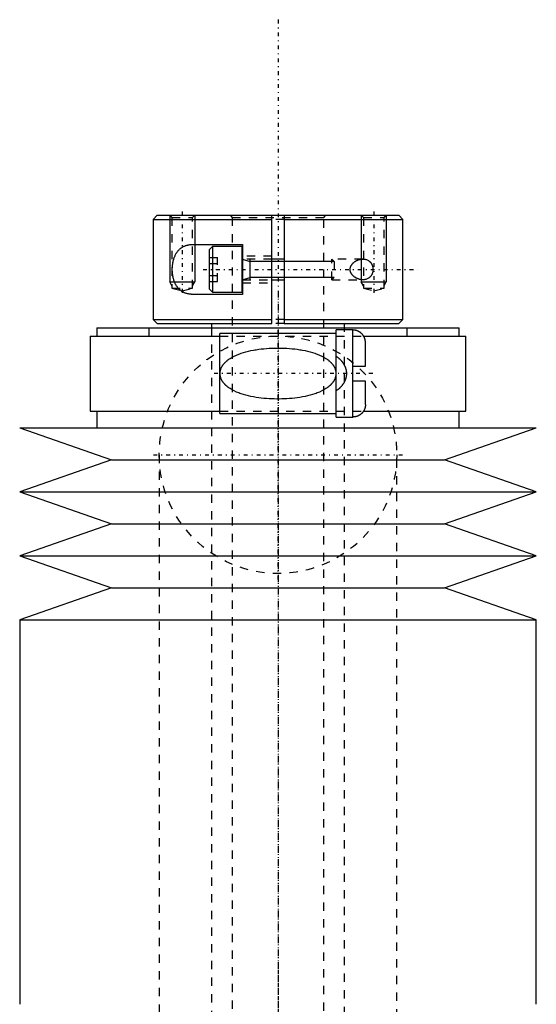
# Model space of a CAD drawing. Extents: x -70 to 70, y -1 to 583.
# Tile 13 of 13: x -31 to 31, y 465 to 583. Entities that reach past the tile are written whole.
import ezdxf

# ---------------------------------------------------------------- set-up
doc = ezdxf.new("R2010")
doc.units = 0
doc.linetypes.add('CENTER', pattern=[1.5, 0.45, -0.5, 0.05, -0.5])
doc.linetypes.add('DASHED', pattern=[2, 1, -1])
for name, color, linetype in [('AM_0', 7, 'CONTINUOUS'), ('AM_10', 7, 'CONTINUOUS'), ('AM_3', 7, 'DASHED'), ('AM_7', 7, 'CENTER')]:
    doc.layers.add(name, color=color, linetype=linetype)

msp = doc.modelspace()

# ---------------------------------------------------------------- linework, layer by layer
at = {"layer": 'AM_0', "color": 7, "linetype": 'CONTINUOUS'}
for p, q in [((-14.5, 559.5), (-15, 559)), ((-14.5, 559.5), (14.5, 559.5)), ((-0.75, 546.5), (-0.75, 559.5)), ((0.75, 559.5), (0.75, 546.5)), ((15, 559), (14.5, 559.5)), ((-15, 559), (-15, 547)), ((-15, 559), (-0.75, 559)), ((0.75, 559), (15, 559)), ((15, 547), (15, 559)), ((-10.2, 556), (-4.25, 556)), ((-7.85, 555.75), (-8.25, 555.35)), ((-4.35, 555.75), (-7.85, 555.75)), ((-7.85, 555.75), (-7.85, 550.25)), ((-4.35, 555.75), (-4.35, 550.25)), ((-4.25, 556), (-4.25, 550)), ((-8.25, 555.35), (-8.25, 550.65)), ((0.75, 554.25), (-0.75, 554.25)), ((-0.75, 551.75), (0.75, 551.75)), ((-4.25, 550), (-10.2, 550)), ((-8.25, 550.65), (-7.85, 550.25)), ((-7.85, 550.25), (-4.35, 550.25)), ((-15, 547), (-14.5, 546.5)), ((-15, 547), (-0.75, 547)), ((-14.5, 546.5), (-0.75, 546.5)), ((-8, 546.5), (-8, 546)), ((0.75, 547), (15, 547)), ((0.75, 546.5), (14.5, 546.5)), ((8, 546), (8, 546.5)), ((14.5, 546.5), (15, 547)), ((-22.55, 545), (-22.55, 536)), ((-22.55, 545), (-7, 545)), ((-21.75, 546), (-21.75, 545)), ((-21.75, 546), (21.75, 546)), ((7, 545.3), (-7, 545.3)), ((-7, 535.7), (-7, 545.3)), ((9, 545.75), (7, 545.75)), ((7, 535.25), (7, 545.75)), ((9, 535.25), (9, 545.75)), ((10.28, 545), (22.55, 545)), ((21.75, 545), (21.75, 546)), ((22.55, 536), (22.55, 545)), ((10.5, 541.4), (10.5, 544.2)), ((9, 541.4), (10.5, 541.4)), ((10.5, 539.6), (9, 539.6)), ((10.5, 536.8), (10.5, 539.6)), ((-22.55, 536), (-7, 536)), ((-21.75, 536), (-21.75, 534)), ((-7, 535.7), (7, 535.7)), ((10.28, 536), (22.55, 536)), ((21.75, 534), (21.75, 536)), ((7, 535.25), (9, 535.25)), ((-31, 534), (-20, 530.15)), ((-31, 534), (31, 534)), ((20, 530.15), (31, 534)), ((-20, 530.15), (-31, 526.31)), ((-20, 530.15), (20, 530.15)), ((31, 526.31), (20, 530.15)), ((-31, 526.31), (-20, 522.47)), ((-31, 526.31), (31, 526.31)), ((20, 522.47), (31, 526.31)), ((-20, 522.47), (-31, 518.62)), ((-20, 522.47), (20, 522.47)), ((31, 518.62), (20, 522.47)), ((-31, 518.62), (-20, 514.77)), ((-31, 518.62), (31, 518.62)), ((20, 514.77), (31, 518.62)), ((-20, 514.77), (-31, 510.93)), ((-20, 514.77), (20, 514.77)), ((31, 510.93), (20, 514.77)), ((-31, 510.93), (-31, 464.79)), ((-31, 510.93), (31, 510.93)), ((31, 464.79), (31, 510.93))]:
    msp.add_line(p, q, dxfattribs=at)
for points in [[(-10.2, 550, 0), (-10.23, 550, 0), (-10.31, 550, 0), (-10.38, 550, 0), (-10.41, 550.01, 0), (-10.45, 550.01, 0), (-10.52, 550.02, 0), (-10.59, 550.02, 0), (-10.67, 550.03, 0), (-10.74, 550.05, 0), (-10.81, 550.06, 0), (-10.84, 550.07, 0), (-10.88, 550.08, 0), (-10.95, 550.09, 0), (-11.02, 550.12, 0), (-11.09, 550.14, 0), (-11.16, 550.16, 0), (-11.22, 550.19, 0), (-11.26, 550.2, 0), (-11.29, 550.22, 0), (-11.35, 550.25, 0), (-11.42, 550.28, 0), (-11.45, 550.3, 0), (-11.48, 550.32, 0), (-11.54, 550.36, 0), (-11.6, 550.4, 0), (-11.63, 550.42, 0), (-11.66, 550.44, 0), (-11.72, 550.49, 0), (-11.77, 550.53, 0), (-11.83, 550.58, 0), (-11.88, 550.63, 0), (-11.93, 550.69, 0), (-11.96, 550.72, 0), (-11.98, 550.74, 0), (-12.03, 550.8, 0), (-12.08, 550.86, 0), (-12.12, 550.93, 0), (-12.17, 550.99, 0), (-12.21, 551.06, 0), (-12.23, 551.09, 0), (-12.25, 551.13, 0), (-12.29, 551.2, 0), (-12.33, 551.27, 0), (-12.36, 551.35, 0), (-12.4, 551.43, 0), (-12.43, 551.52, 0), (-12.45, 551.56, 0), (-12.46, 551.6, 0), (-12.49, 551.69, 0), (-12.52, 551.78, 0), (-12.55, 551.87, 0), (-12.57, 551.97, 0), (-12.59, 552.06, 0), (-12.6, 552.11, 0), (-12.61, 552.16, 0), (-12.63, 552.26, 0), (-12.64, 552.36, 0), (-12.66, 552.45, 0), (-12.67, 552.55, 0), (-12.68, 552.65, 0), (-12.68, 552.7, 0), (-12.68, 552.75, 0), (-12.69, 552.85, 0), (-12.69, 552.95, 0), (-12.69, 553, 0), (-12.69, 553.05, 0), (-12.69, 553.15, 0), (-12.68, 553.25, 0), (-12.68, 553.3, 0), (-12.68, 553.35, 0), (-12.67, 553.45, 0), (-12.66, 553.55, 0), (-12.64, 553.64, 0), (-12.63, 553.74, 0), (-12.61, 553.84, 0), (-12.6, 553.89, 0), (-12.59, 553.94, 0), (-12.57, 554.03, 0), (-12.55, 554.13, 0), (-12.52, 554.22, 0), (-12.49, 554.31, 0), (-12.46, 554.4, 0), (-12.45, 554.44, 0), (-12.43, 554.48, 0), (-12.4, 554.57, 0), (-12.36, 554.65, 0), (-12.33, 554.73, 0), (-12.29, 554.8, 0), (-12.25, 554.87, 0), (-12.23, 554.91, 0), (-12.21, 554.94, 0), (-12.17, 555.01, 0), (-12.12, 555.07, 0), (-12.08, 555.14, 0), (-12.03, 555.2, 0), (-11.98, 555.26, 0), (-11.96, 555.28, 0), (-11.93, 555.31, 0), (-11.88, 555.37, 0), (-11.83, 555.42, 0), (-11.77, 555.47, 0), (-11.72, 555.51, 0), (-11.66, 555.56, 0), (-11.63, 555.58, 0), (-11.6, 555.6, 0), (-11.54, 555.64, 0), (-11.48, 555.68, 0), (-11.45, 555.7, 0), (-11.42, 555.72, 0), (-11.35, 555.75, 0), (-11.29, 555.78, 0), (-11.26, 555.8, 0), (-11.22, 555.81, 0), (-11.16, 555.84, 0), (-11.09, 555.86, 0), (-11.02, 555.88, 0), (-10.95, 555.91, 0), (-10.88, 555.92, 0), (-10.84, 555.93, 0), (-10.81, 555.94, 0), (-10.74, 555.95, 0), (-10.67, 555.97, 0), (-10.59, 555.98, 0), (-10.52, 555.98, 0), (-10.45, 555.99, 0), (-10.41, 555.99, 0), (-10.38, 556, 0), (-10.31, 556, 0), (-10.23, 556, 0), (-10.2, 556, 0)], [(10.2, 551.75, 0), (10.18, 551.75, 0), (10.15, 551.75, 0), (10.11, 551.75, 0), (10.1, 551.75, 0), (10.08, 551.75, 0), (10.04, 551.76, 0), (10.01, 551.76, 0), (9.97, 551.77, 0), (9.94, 551.77, 0), (9.9, 551.78, 0), (9.88, 551.78, 0), (9.87, 551.79, 0), (9.83, 551.79, 0), (9.79, 551.8, 0), (9.76, 551.81, 0), (9.72, 551.82, 0), (9.68, 551.84, 0), (9.67, 551.84, 0), (9.65, 551.85, 0), (9.61, 551.86, 0), (9.58, 551.88, 0), (9.56, 551.88, 0), (9.54, 551.89, 0), (9.5, 551.91, 0), (9.47, 551.92, 0), (9.45, 551.93, 0), (9.43, 551.94, 0), (9.4, 551.96, 0), (9.36, 551.98, 0), (9.33, 552, 0), (9.3, 552.02, 0), (9.26, 552.04, 0), (9.25, 552.05, 0), (9.23, 552.06, 0), (9.2, 552.08, 0), (9.16, 552.11, 0), (9.13, 552.13, 0), (9.1, 552.16, 0), (9.07, 552.18, 0), (9.06, 552.2, 0), (9.04, 552.21, 0), (9.01, 552.24, 0), (8.98, 552.27, 0), (8.96, 552.3, 0), (8.93, 552.33, 0), (8.9, 552.36, 0), (8.89, 552.38, 0), (8.87, 552.4, 0), (8.85, 552.43, 0), (8.82, 552.47, 0), (8.8, 552.51, 0), (8.78, 552.55, 0), (8.76, 552.58, 0), (8.75, 552.61, 0), (8.74, 552.63, 0), (8.72, 552.67, 0), (8.7, 552.71, 0), (8.69, 552.75, 0), (8.68, 552.8, 0), (8.67, 552.84, 0), (8.67, 552.86, 0), (8.66, 552.89, 0), (8.66, 552.93, 0), (8.66, 552.98, 0), (8.66, 553, 0), (8.66, 553.02, 0), (8.66, 553.07, 0), (8.66, 553.11, 0), (8.67, 553.14, 0), (8.67, 553.16, 0), (8.68, 553.2, 0), (8.69, 553.25, 0), (8.7, 553.29, 0), (8.72, 553.33, 0), (8.74, 553.37, 0), (8.75, 553.39, 0), (8.76, 553.42, 0), (8.78, 553.45, 0), (8.8, 553.49, 0), (8.82, 553.53, 0), (8.85, 553.57, 0), (8.87, 553.6, 0), (8.89, 553.62, 0), (8.9, 553.64, 0), (8.93, 553.67, 0), (8.96, 553.7, 0), (8.98, 553.73, 0), (9.01, 553.76, 0), (9.04, 553.79, 0), (9.06, 553.8, 0), (9.07, 553.82, 0), (9.1, 553.84, 0), (9.13, 553.87, 0), (9.16, 553.89, 0), (9.2, 553.92, 0), (9.23, 553.94, 0), (9.25, 553.95, 0), (9.26, 553.96, 0), (9.3, 553.98, 0), (9.33, 554, 0), (9.36, 554.02, 0), (9.4, 554.04, 0), (9.43, 554.06, 0), (9.45, 554.07, 0), (9.47, 554.08, 0), (9.5, 554.09, 0), (9.54, 554.11, 0), (9.56, 554.12, 0), (9.58, 554.12, 0), (9.61, 554.14, 0), (9.65, 554.15, 0), (9.67, 554.16, 0), (9.68, 554.16, 0), (9.72, 554.18, 0), (9.76, 554.19, 0), (9.79, 554.2, 0), (9.83, 554.21, 0), (9.87, 554.21, 0), (9.88, 554.22, 0), (9.9, 554.22, 0), (9.94, 554.23, 0), (9.97, 554.23, 0), (10.01, 554.24, 0), (10.04, 554.24, 0), (10.08, 554.25, 0), (10.1, 554.25, 0), (10.11, 554.25, 0), (10.15, 554.25, 0), (10.18, 554.25, 0), (10.2, 554.25, 0)], [(10.2, 554.25, 0), (10.24, 554.25, 0), (10.34, 554.24, 0), (10.43, 554.23, 0), (10.48, 554.22, 0), (10.53, 554.21, 0), (10.62, 554.18, 0), (10.71, 554.14, 0), (10.8, 554.1, 0), (10.85, 554.07, 0), (10.87, 554.06, 0), (10.88, 554.05, 0), (10.89, 554.05, 0), (10.89, 554.04, 0), (10.91, 554.03, 0), (10.92, 554.02, 0), (10.93, 554.01, 0), (10.95, 554, 0), (10.96, 553.99, 0), (10.97, 553.99, 0), (10.97, 553.98, 0), (10.99, 553.97, 0), (11, 553.96, 0), (11.01, 553.95, 0), (11.01, 553.95, 0), (11.02, 553.94, 0), (11.04, 553.92, 0), (11.04, 553.92, 0), (11.05, 553.91, 0), (11.06, 553.9, 0), (11.07, 553.89, 0), (11.08, 553.88, 0), (11.09, 553.86, 0), (11.11, 553.85, 0), (11.11, 553.84, 0), (11.12, 553.84, 0), (11.13, 553.82, 0), (11.14, 553.81, 0), (11.15, 553.79, 0), (11.16, 553.78, 0), (11.17, 553.77, 0), (11.18, 553.76, 0), (11.18, 553.75, 0), (11.19, 553.73, 0), (11.2, 553.72, 0), (11.21, 553.7, 0), (11.22, 553.69, 0), (11.23, 553.67, 0), (11.23, 553.66, 0), (11.24, 553.65, 0), (11.25, 553.64, 0), (11.26, 553.62, 0), (11.27, 553.6, 0), (11.27, 553.58, 0), (11.28, 553.56, 0), (11.29, 553.55, 0), (11.29, 553.55, 0), (11.3, 553.53, 0), (11.31, 553.51, 0), (11.31, 553.49, 0), (11.32, 553.47, 0), (11.33, 553.45, 0), (11.33, 553.44, 0), (11.33, 553.43, 0), (11.34, 553.41, 0), (11.35, 553.39, 0), (11.35, 553.38, 0), (11.35, 553.37, 0), (11.36, 553.35, 0), (11.36, 553.33, 0), (11.36, 553.32, 0), (11.37, 553.31, 0), (11.37, 553.29, 0), (11.37, 553.27, 0), (11.38, 553.24, 0), (11.38, 553.22, 0), (11.38, 553.2, 0), (11.39, 553.19, 0), (11.39, 553.18, 0), (11.39, 553.16, 0), (11.39, 553.14, 0), (11.39, 553.12, 0), (11.4, 553.1, 0), (11.4, 553.07, 0), (11.4, 553.06, 0), (11.4, 553.05, 0), (11.4, 553.03, 0), (11.4, 553.01, 0), (11.4, 553, 0)], [(11.4, 553, 0), (11.4, 552.99, 0), (11.4, 552.97, 0), (11.4, 552.95, 0), (11.4, 552.94, 0), (11.4, 552.93, 0), (11.4, 552.9, 0), (11.39, 552.88, 0), (11.39, 552.86, 0), (11.39, 552.84, 0), (11.39, 552.82, 0), (11.39, 552.81, 0), (11.38, 552.8, 0), (11.38, 552.78, 0), (11.38, 552.76, 0), (11.37, 552.73, 0), (11.37, 552.71, 0), (11.37, 552.69, 0), (11.36, 552.68, 0), (11.36, 552.67, 0), (11.36, 552.65, 0), (11.35, 552.63, 0), (11.35, 552.62, 0), (11.35, 552.61, 0), (11.34, 552.59, 0), (11.33, 552.57, 0), (11.33, 552.56, 0), (11.33, 552.55, 0), (11.32, 552.53, 0), (11.31, 552.51, 0), (11.31, 552.49, 0), (11.3, 552.47, 0), (11.29, 552.45, 0), (11.29, 552.45, 0), (11.28, 552.44, 0), (11.27, 552.42, 0), (11.27, 552.4, 0), (11.26, 552.38, 0), (11.25, 552.36, 0), (11.24, 552.35, 0), (11.23, 552.34, 0), (11.23, 552.33, 0), (11.22, 552.31, 0), (11.21, 552.3, 0), (11.2, 552.28, 0), (11.19, 552.27, 0), (11.18, 552.25, 0), (11.18, 552.24, 0), (11.17, 552.23, 0), (11.16, 552.22, 0), (11.15, 552.21, 0), (11.14, 552.19, 0), (11.13, 552.18, 0), (11.12, 552.16, 0), (11.11, 552.16, 0), (11.11, 552.15, 0), (11.09, 552.14, 0), (11.08, 552.12, 0), (11.07, 552.11, 0), (11.06, 552.1, 0), (11.05, 552.09, 0), (11.04, 552.08, 0), (11.04, 552.08, 0), (11.02, 552.06, 0), (11.01, 552.05, 0), (11.01, 552.05, 0), (11, 552.04, 0), (10.99, 552.03, 0), (10.97, 552.02, 0), (10.97, 552.01, 0), (10.96, 552.01, 0), (10.95, 552, 0), (10.93, 551.99, 0), (10.92, 551.98, 0), (10.91, 551.97, 0), (10.89, 551.96, 0), (10.89, 551.95, 0), (10.88, 551.95, 0), (10.87, 551.94, 0), (10.85, 551.93, 0), (10.8, 551.9, 0), (10.71, 551.86, 0), (10.62, 551.82, 0), (10.53, 551.79, 0), (10.48, 551.78, 0), (10.43, 551.77, 0), (10.34, 551.76, 0), (10.24, 551.75, 0), (10.2, 551.75, 0)], [(10.5, 544.2, 0), (10.5, 544.21, 0), (10.5, 544.23, 0), (10.5, 544.25, 0), (10.5, 544.26, 0), (10.5, 544.28, 0), (10.5, 544.3, 0), (10.5, 544.32, 0), (10.49, 544.34, 0), (10.49, 544.36, 0), (10.49, 544.38, 0), (10.49, 544.4, 0), (10.49, 544.41, 0), (10.48, 544.43, 0), (10.48, 544.45, 0), (10.48, 544.47, 0), (10.47, 544.5, 0), (10.47, 544.52, 0), (10.46, 544.53, 0), (10.46, 544.54, 0), (10.46, 544.56, 0), (10.45, 544.58, 0), (10.45, 544.59, 0), (10.45, 544.61, 0), (10.44, 544.63, 0), (10.43, 544.65, 0), (10.43, 544.66, 0), (10.43, 544.67, 0), (10.42, 544.69, 0), (10.41, 544.71, 0), (10.41, 544.73, 0), (10.4, 544.75, 0), (10.39, 544.77, 0), (10.39, 544.78, 0), (10.38, 544.79, 0), (10.37, 544.81, 0), (10.37, 544.83, 0), (10.36, 544.85, 0), (10.35, 544.87, 0), (10.34, 544.89, 0), (10.33, 544.9, 0), (10.33, 544.91, 0), (10.32, 544.92, 0), (10.31, 544.94, 0), (10.3, 544.96, 0), (10.29, 544.98, 0), (10.27, 545, 0), (10.27, 545.01, 0), (10.26, 545.02, 0), (10.25, 545.04, 0), (10.24, 545.06, 0), (10.22, 545.08, 0), (10.21, 545.1, 0), (10.2, 545.11, 0), (10.19, 545.12, 0), (10.18, 545.13, 0), (10.17, 545.15, 0), (10.16, 545.17, 0), (10.14, 545.18, 0), (10.13, 545.2, 0), (10.11, 545.22, 0), (10.11, 545.22, 0), (10.1, 545.23, 0), (10.09, 545.25, 0), (10.07, 545.26, 0), (10.06, 545.27, 0), (10.06, 545.28, 0), (10.04, 545.29, 0), (10.03, 545.31, 0), (10.02, 545.31, 0), (10.01, 545.32, 0), (9.99, 545.34, 0), (9.98, 545.35, 0), (9.96, 545.36, 0), (9.94, 545.38, 0), (9.93, 545.39, 0), (9.92, 545.4, 0), (9.91, 545.41, 0), (9.89, 545.42, 0), (9.87, 545.43, 0), (9.86, 545.45, 0), (9.84, 545.46, 0), (9.82, 545.47, 0), (9.81, 545.48, 0), (9.8, 545.48, 0), (9.78, 545.5, 0), (9.76, 545.51, 0), (9.74, 545.52, 0), (9.72, 545.53, 0), (9.7, 545.54, 0), (9.69, 545.54, 0), (9.68, 545.55, 0), (9.66, 545.56, 0), (9.64, 545.57, 0), (9.62, 545.58, 0), (9.61, 545.59, 0), (9.59, 545.6, 0), (9.58, 545.6, 0), (9.57, 545.6, 0), (9.55, 545.61, 0), (9.53, 545.62, 0), (9.51, 545.63, 0), (9.49, 545.63, 0), (9.47, 545.64, 0), (9.46, 545.64, 0), (9.45, 545.65, 0), (9.42, 545.65, 0), (9.4, 545.66, 0), (9.39, 545.66, 0), (9.38, 545.67, 0), (9.36, 545.67, 0), (9.34, 545.68, 0), (9.33, 545.68, 0), (9.32, 545.68, 0), (9.29, 545.69, 0), (9.27, 545.69, 0), (9.25, 545.69, 0), (9.23, 545.7, 0), (9.21, 545.7, 0), (9.19, 545.7, 0), (9.18, 545.7, 0), (9.16, 545.71, 0), (9.14, 545.71, 0), (9.12, 545.71, 0), (9.1, 545.71, 0), (9.07, 545.71, 0), (9.06, 545.71, 0), (9.05, 545.71, 0), (9.03, 545.72, 0), (9.01, 545.72, 0), (9, 545.72, 0)], [(10.5, 536.8, 0), (10.5, 536.79, 0), (10.5, 536.77, 0), (10.5, 536.75, 0), (10.5, 536.74, 0), (10.5, 536.72, 0), (10.5, 536.7, 0), (10.5, 536.68, 0), (10.49, 536.66, 0), (10.49, 536.64, 0), (10.49, 536.62, 0), (10.49, 536.6, 0), (10.49, 536.59, 0), (10.48, 536.57, 0), (10.48, 536.55, 0), (10.48, 536.53, 0), (10.47, 536.5, 0), (10.47, 536.48, 0), (10.46, 536.47, 0), (10.46, 536.46, 0), (10.46, 536.44, 0), (10.45, 536.42, 0), (10.45, 536.41, 0), (10.45, 536.39, 0), (10.44, 536.37, 0), (10.43, 536.35, 0), (10.43, 536.34, 0), (10.43, 536.33, 0), (10.42, 536.31, 0), (10.41, 536.29, 0), (10.41, 536.27, 0), (10.4, 536.25, 0), (10.39, 536.23, 0), (10.39, 536.22, 0), (10.38, 536.21, 0), (10.37, 536.19, 0), (10.37, 536.17, 0), (10.36, 536.15, 0), (10.35, 536.13, 0), (10.34, 536.11, 0), (10.33, 536.1, 0), (10.33, 536.09, 0), (10.32, 536.08, 0), (10.31, 536.06, 0), (10.3, 536.04, 0), (10.29, 536.02, 0), (10.27, 536, 0), (10.27, 535.99, 0), (10.26, 535.98, 0), (10.25, 535.96, 0), (10.24, 535.94, 0), (10.22, 535.92, 0), (10.21, 535.9, 0), (10.2, 535.89, 0), (10.19, 535.88, 0), (10.18, 535.87, 0), (10.17, 535.85, 0), (10.16, 535.83, 0), (10.14, 535.82, 0), (10.13, 535.8, 0), (10.11, 535.78, 0), (10.11, 535.78, 0), (10.1, 535.77, 0), (10.09, 535.75, 0), (10.07, 535.74, 0), (10.06, 535.73, 0), (10.06, 535.72, 0), (10.04, 535.71, 0), (10.03, 535.69, 0), (10.02, 535.69, 0), (10.01, 535.68, 0), (9.99, 535.66, 0), (9.98, 535.65, 0), (9.96, 535.64, 0), (9.94, 535.62, 0), (9.93, 535.61, 0), (9.92, 535.6, 0), (9.91, 535.59, 0), (9.89, 535.58, 0), (9.87, 535.57, 0), (9.86, 535.55, 0), (9.84, 535.54, 0), (9.82, 535.53, 0), (9.81, 535.52, 0), (9.8, 535.52, 0), (9.78, 535.5, 0), (9.76, 535.49, 0), (9.74, 535.48, 0), (9.72, 535.47, 0), (9.7, 535.46, 0), (9.69, 535.46, 0), (9.68, 535.45, 0), (9.66, 535.44, 0), (9.64, 535.43, 0), (9.62, 535.42, 0), (9.61, 535.41, 0), (9.59, 535.4, 0), (9.58, 535.4, 0), (9.57, 535.4, 0), (9.55, 535.39, 0), (9.53, 535.38, 0), (9.51, 535.37, 0), (9.49, 535.37, 0), (9.47, 535.36, 0), (9.46, 535.36, 0), (9.45, 535.35, 0), (9.42, 535.35, 0), (9.4, 535.34, 0), (9.39, 535.34, 0), (9.38, 535.33, 0), (9.36, 535.33, 0), (9.34, 535.32, 0), (9.33, 535.32, 0), (9.32, 535.32, 0), (9.29, 535.31, 0), (9.27, 535.31, 0), (9.25, 535.31, 0), (9.23, 535.3, 0), (9.21, 535.3, 0), (9.19, 535.3, 0), (9.18, 535.3, 0), (9.16, 535.29, 0), (9.14, 535.29, 0), (9.12, 535.29, 0), (9.1, 535.29, 0), (9.07, 535.29, 0), (9.06, 535.29, 0), (9.05, 535.29, 0), (9.03, 535.28, 0), (9.01, 535.28, 0), (9, 535.28, 0)]]:
    msp.add_polyline3d(points, dxfattribs=at)
for centre, start, end in [((-4.35, 555.65), 0, 90), ((-4.35, 550.35), 270, 359.9956)]:
    msp.add_arc(centre, 0.1, start, end, dxfattribs=at)
at = {"layer": 'AM_10', "color": 7, "linetype": 'CONTINUOUS'}
for p, q in [((-13, 559.5), (-13, 551.5)), ((-10, 559.5), (-10, 551.5)), ((10, 559.5), (10, 551.5)), ((13, 559.5), (13, 551.5)), ((-4.25, 554.25), (-3.4, 553.97)), ((-3.4, 554.25), (-3.4, 551.75)), ((6.75, 553.97), (-3.4, 553.97)), ((-4.25, 551.75), (-3.4, 552.03)), ((6.75, 552.03), (-3.4, 552.03)), ((-12.73, 551.03), (-13, 551.5)), ((-13, 551.5), (-10, 551.5)), ((-10.27, 551.03), (-10, 551.5)), ((10.27, 551.03), (10, 551.5)), ((10, 551.5), (13, 551.5)), ((12.73, 551.03), (13, 551.5))]:
    msp.add_line(p, q, dxfattribs=at)
at = {"layer": 'AM_3', "color": 6, "linetype": 'DASHED'}
for p, q in [((-13, 559.5), (-12.73, 559.23)), ((-12.73, 559.23), (-12.73, 550.75)), ((-12.73, 559.23), (-10.27, 559.23)), ((-10.27, 559.23), (-10, 559.5)), ((-10.27, 550.75), (-10.27, 559.23)), ((-5.75, 559.5), (-5.5, 559.25)), ((-5.5, 559.25), (-5.5, 90)), ((-5.5, 559.25), (5.5, 559.25)), ((5.5, 559.25), (5.75, 559.5)), ((5.5, 90), (5.5, 559.25)), ((10, 559.5), (10.27, 559.23)), ((10.27, 559.23), (10.27, 550.75)), ((10.27, 559.23), (12.73, 559.23)), ((12.73, 559.23), (13, 559.5)), ((12.73, 550.75), (12.73, 559.23)), ((0.75, 559), (-0.75, 559)), ((-8.25, 554.44), (-7.25, 554.44)), ((-7.25, 551.56), (-7.25, 554.44)), ((-0.75, 554.6), (-4.25, 554.6)), ((-8.25, 553.72), (-7.25, 553.72)), ((-0.75, 554.25), (-4.25, 554.25)), ((10.2, 554.25), (6.47, 554.25)), ((6.75, 553.97), (6.47, 554.25)), ((6.47, 551.75), (6.47, 554.25)), ((6.75, 553.97), (6.75, 552.03)), ((-8.25, 552.28), (-7.25, 552.28)), ((6.47, 551.75), (6.75, 552.03)), ((-12.73, 550.75), (-11.5, 550.42)), ((-12.73, 550.75), (-10.27, 550.75)), ((-11.5, 550.42), (-10.27, 550.75)), ((-8.25, 551.56), (-7.25, 551.56)), ((-4.25, 551.75), (-0.75, 551.75)), ((-4.25, 551.4), (-0.75, 551.4)), ((6.47, 551.75), (10.2, 551.75)), ((10.27, 550.75), (11.5, 550.42)), ((10.27, 550.75), (12.73, 550.75)), ((11.5, 550.42), (12.73, 550.75)), ((0.75, 547), (-0.75, 547)), ((0.75, 546.5), (-0.75, 546.5)), ((-15.5, 546), (-15.5, 545)), ((-8, 546), (-8, 133.5)), ((-7, 545), (10.28, 545)), ((8, 133.5), (8, 546)), ((15.5, 545), (15.5, 546)), ((-7, 536), (10.28, 536)), ((-14.25, 530.75), (-14.25, 421.2)), ((14.25, 421.2), (14.25, 530.75))]:
    msp.add_line(p, q, dxfattribs=at)
for points in [[(0, 543.56, 0), (0.15, 543.56, 0), (0.45, 543.55, 0), (0.76, 543.54, 0), (0.92, 543.54, 0), (1.07, 543.53, 0), (1.38, 543.51, 0), (1.7, 543.48, 0), (2.01, 543.45, 0), (2.32, 543.41, 0), (2.63, 543.36, 0), (2.79, 543.34, 0), (2.94, 543.31, 0), (3.25, 543.25, 0), (3.55, 543.18, 0), (3.85, 543.11, 0), (4.14, 543.02, 0), (4.43, 542.93, 0), (4.57, 542.88, 0), (4.71, 542.83, 0), (4.99, 542.72, 0), (5.25, 542.59, 0), (5.38, 542.53, 0), (5.51, 542.46, 0), (5.75, 542.31, 0), (5.89, 542.21, 0), (5.93, 542.19, 0), (5.97, 542.16, 0), (5.99, 542.14, 0), (6.01, 542.13, 0), (6.05, 542.1, 0), (6.08, 542.07, 0), (6.1, 542.06, 0), (6.12, 542.04, 0), (6.16, 542.01, 0), (6.19, 541.98, 0), (6.21, 541.96, 0), (6.23, 541.94, 0), (6.26, 541.91, 0), (6.3, 541.88, 0), (6.33, 541.84, 0), (6.37, 541.81, 0), (6.4, 541.77, 0), (6.42, 541.75, 0), (6.44, 541.74, 0), (6.47, 541.7, 0), (6.5, 541.66, 0), (6.54, 541.62, 0), (6.57, 541.58, 0), (6.6, 541.54, 0), (6.61, 541.51, 0), (6.63, 541.49, 0), (6.66, 541.45, 0), (6.69, 541.41, 0), (6.71, 541.36, 0), (6.74, 541.32, 0), (6.76, 541.27, 0), (6.77, 541.25, 0), (6.79, 541.22, 0), (6.81, 541.17, 0), (6.83, 541.13, 0), (6.85, 541.08, 0), (6.87, 541.03, 0), (6.88, 540.98, 0), (6.89, 540.95, 0), (6.9, 540.93, 0), (6.91, 540.88, 0), (6.92, 540.83, 0), (6.93, 540.78, 0), (6.94, 540.73, 0), (6.95, 540.68, 0), (6.95, 540.65, 0), (6.95, 540.63, 0), (6.96, 540.58, 0), (6.96, 540.53, 0), (6.96, 540.5, 0), (6.96, 540.47, 0), (6.96, 540.42, 0), (6.95, 540.37, 0), (6.95, 540.35, 0), (6.95, 540.32, 0), (6.94, 540.27, 0), (6.93, 540.22, 0), (6.92, 540.17, 0), (6.91, 540.12, 0), (6.9, 540.07, 0), (6.89, 540.05, 0), (6.88, 540.02, 0), (6.87, 539.97, 0), (6.85, 539.92, 0), (6.83, 539.87, 0), (6.81, 539.83, 0), (6.79, 539.78, 0), (6.77, 539.75, 0), (6.76, 539.73, 0), (6.74, 539.68, 0), (6.71, 539.64, 0), (6.69, 539.59, 0), (6.66, 539.55, 0), (6.63, 539.51, 0), (6.61, 539.49, 0), (6.6, 539.46, 0), (6.57, 539.42, 0), (6.54, 539.38, 0), (6.5, 539.34, 0), (6.47, 539.3, 0), (6.44, 539.26, 0), (6.42, 539.25, 0), (6.4, 539.23, 0), (6.37, 539.19, 0), (6.33, 539.16, 0), (6.3, 539.12, 0), (6.26, 539.09, 0), (6.23, 539.06, 0), (6.21, 539.04, 0), (6.19, 539.02, 0), (6.16, 538.99, 0), (6.12, 538.96, 0), (6.1, 538.94, 0), (6.08, 538.93, 0), (6.05, 538.9, 0), (6.01, 538.87, 0), (5.99, 538.86, 0), (5.97, 538.84, 0), (5.93, 538.81, 0), (5.89, 538.79, 0), (5.75, 538.69, 0), (5.51, 538.54, 0), (5.25, 538.41, 0), (4.99, 538.28, 0), (4.71, 538.17, 0), (4.57, 538.12, 0), (4.43, 538.07, 0), (4.14, 537.98, 0), (3.85, 537.89, 0), (3.55, 537.82, 0), (3.25, 537.75, 0), (2.94, 537.69, 0), (2.79, 537.66, 0), (2.63, 537.64, 0), (2.32, 537.59, 0), (2.01, 537.55, 0), (1.7, 537.52, 0), (1.38, 537.49, 0), (1.07, 537.47, 0), (0.92, 537.46, 0), (0.76, 537.46, 0), (0.45, 537.45, 0), (0.15, 537.44, 0), (0, 537.44, 0), (-0.15, 537.44, 0), (-0.45, 537.45, 0), (-0.76, 537.46, 0), (-0.92, 537.46, 0), (-1.07, 537.47, 0), (-1.38, 537.49, 0), (-1.7, 537.52, 0), (-2.01, 537.55, 0), (-2.32, 537.59, 0), (-2.63, 537.64, 0), (-2.79, 537.66, 0), (-2.94, 537.69, 0), (-3.25, 537.75, 0), (-3.55, 537.82, 0), (-3.85, 537.89, 0), (-4.14, 537.98, 0), (-4.43, 538.07, 0), (-4.57, 538.12, 0), (-4.71, 538.17, 0), (-4.99, 538.28, 0), (-5.25, 538.41, 0), (-5.51, 538.54, 0), (-5.75, 538.69, 0), (-5.89, 538.79, 0), (-5.93, 538.81, 0), (-5.97, 538.84, 0), (-5.99, 538.86, 0), (-6.01, 538.87, 0), (-6.05, 538.9, 0), (-6.08, 538.93, 0), (-6.1, 538.94, 0), (-6.12, 538.96, 0), (-6.16, 538.99, 0), (-6.19, 539.02, 0), (-6.21, 539.04, 0), (-6.23, 539.06, 0), (-6.26, 539.09, 0), (-6.3, 539.12, 0), (-6.33, 539.16, 0), (-6.37, 539.19, 0), (-6.4, 539.23, 0), (-6.42, 539.25, 0), (-6.44, 539.26, 0), (-6.47, 539.3, 0), (-6.5, 539.34, 0), (-6.54, 539.38, 0), (-6.57, 539.42, 0), (-6.6, 539.46, 0), (-6.61, 539.49, 0), (-6.63, 539.51, 0), (-6.66, 539.55, 0), (-6.69, 539.59, 0), (-6.71, 539.64, 0), (-6.74, 539.68, 0), (-6.76, 539.73, 0), (-6.77, 539.75, 0), (-6.79, 539.78, 0), (-6.81, 539.83, 0), (-6.83, 539.87, 0), (-6.85, 539.92, 0), (-6.87, 539.97, 0), (-6.88, 540.02, 0), (-6.89, 540.05, 0), (-6.9, 540.07, 0), (-6.91, 540.12, 0), (-6.92, 540.17, 0), (-6.93, 540.22, 0), (-6.94, 540.27, 0), (-6.95, 540.32, 0), (-6.95, 540.35, 0), (-6.95, 540.37, 0), (-6.96, 540.42, 0), (-6.96, 540.47, 0), (-6.96, 540.5, 0), (-6.96, 540.53, 0), (-6.96, 540.58, 0), (-6.95, 540.63, 0), (-6.95, 540.65, 0), (-6.95, 540.68, 0), (-6.94, 540.73, 0), (-6.93, 540.78, 0), (-6.92, 540.83, 0), (-6.91, 540.88, 0), (-6.9, 540.93, 0), (-6.89, 540.95, 0), (-6.88, 540.98, 0), (-6.87, 541.03, 0), (-6.85, 541.08, 0), (-6.83, 541.13, 0), (-6.81, 541.17, 0), (-6.79, 541.22, 0), (-6.77, 541.25, 0), (-6.76, 541.27, 0), (-6.74, 541.32, 0), (-6.71, 541.36, 0), (-6.69, 541.41, 0), (-6.66, 541.45, 0), (-6.63, 541.49, 0), (-6.61, 541.51, 0), (-6.6, 541.54, 0), (-6.57, 541.58, 0), (-6.54, 541.62, 0), (-6.5, 541.66, 0), (-6.47, 541.7, 0), (-6.44, 541.74, 0), (-6.42, 541.75, 0), (-6.4, 541.77, 0), (-6.37, 541.81, 0), (-6.33, 541.84, 0), (-6.3, 541.88, 0), (-6.26, 541.91, 0), (-6.23, 541.94, 0), (-6.21, 541.96, 0), (-6.19, 541.98, 0), (-6.16, 542.01, 0), (-6.12, 542.04, 0), (-6.1, 542.06, 0), (-6.08, 542.07, 0), (-6.05, 542.1, 0), (-6.01, 542.13, 0), (-5.99, 542.14, 0), (-5.97, 542.16, 0), (-5.93, 542.19, 0), (-5.89, 542.21, 0), (-5.75, 542.31, 0), (-5.51, 542.46, 0), (-5.38, 542.53, 0), (-5.25, 542.59, 0), (-4.99, 542.72, 0), (-4.71, 542.83, 0), (-4.57, 542.88, 0), (-4.43, 542.93, 0), (-4.14, 543.02, 0), (-3.85, 543.11, 0), (-3.55, 543.18, 0), (-3.25, 543.25, 0), (-2.94, 543.31, 0), (-2.79, 543.34, 0), (-2.63, 543.36, 0), (-2.32, 543.41, 0), (-2.01, 543.45, 0), (-1.7, 543.48, 0), (-1.38, 543.51, 0), (-1.07, 543.53, 0), (-0.92, 543.54, 0), (-0.76, 543.54, 0), (-0.45, 543.55, 0), (-0.15, 543.56, 0), (0, 543.56, 0)], [(7, 542.59, 0), (7.11, 542.51, 0), (7.24, 542.4, 0), (7.27, 542.37, 0), (7.31, 542.34, 0), (7.32, 542.32, 0), (7.34, 542.31, 0), (7.38, 542.28, 0), (7.41, 542.24, 0), (7.44, 542.21, 0), (7.47, 542.18, 0), (7.5, 542.15, 0), (7.52, 542.13, 0), (7.54, 542.11, 0), (7.57, 542.08, 0), (7.6, 542.04, 0), (7.61, 542.03, 0), (7.63, 542.01, 0), (7.65, 541.97, 0), (7.68, 541.94, 0), (7.7, 541.92, 0), (7.71, 541.9, 0), (7.74, 541.87, 0), (7.76, 541.83, 0), (7.79, 541.79, 0), (7.81, 541.76, 0), (7.84, 541.72, 0), (7.85, 541.7, 0), (7.86, 541.68, 0), (7.89, 541.64, 0), (7.91, 541.6, 0), (7.93, 541.56, 0), (7.95, 541.52, 0), (7.98, 541.48, 0), (7.99, 541.46, 0), (8, 541.44, 0), (8.02, 541.4, 0), (8.04, 541.35, 0), (8.05, 541.31, 0), (8.07, 541.26, 0), (8.09, 541.22, 0), (8.1, 541.2, 0), (8.1, 541.17, 0), (8.12, 541.13, 0), (8.13, 541.08, 0), (8.15, 541.03, 0), (8.16, 540.99, 0), (8.17, 540.94, 0), (8.17, 540.92, 0), (8.18, 540.89, 0), (8.19, 540.85, 0), (8.19, 540.8, 0), (8.2, 540.75, 0), (8.21, 540.71, 0), (8.21, 540.66, 0), (8.21, 540.64, 0), (8.21, 540.61, 0), (8.21, 540.57, 0), (8.22, 540.52, 0), (8.22, 540.5, 0), (8.22, 540.48, 0), (8.21, 540.43, 0), (8.21, 540.39, 0), (8.21, 540.36, 0), (8.21, 540.34, 0), (8.21, 540.29, 0), (8.2, 540.25, 0), (8.19, 540.2, 0), (8.19, 540.15, 0), (8.18, 540.11, 0), (8.17, 540.08, 0), (8.17, 540.06, 0), (8.16, 540.01, 0), (8.15, 539.97, 0), (8.13, 539.92, 0), (8.12, 539.87, 0), (8.1, 539.83, 0), (8.1, 539.8, 0), (8.09, 539.78, 0), (8.07, 539.74, 0), (8.05, 539.69, 0), (8.04, 539.65, 0), (8.02, 539.6, 0), (8, 539.56, 0), (7.99, 539.54, 0), (7.98, 539.52, 0), (7.95, 539.48, 0), (7.93, 539.44, 0), (7.91, 539.4, 0), (7.89, 539.36, 0), (7.86, 539.32, 0), (7.85, 539.3, 0), (7.84, 539.28, 0), (7.81, 539.24, 0), (7.79, 539.21, 0), (7.76, 539.17, 0), (7.74, 539.13, 0), (7.71, 539.1, 0), (7.7, 539.08, 0), (7.68, 539.06, 0), (7.65, 539.03, 0), (7.63, 538.99, 0), (7.61, 538.97, 0), (7.6, 538.96, 0), (7.57, 538.92, 0), (7.54, 538.89, 0), (7.52, 538.87, 0), (7.5, 538.85, 0), (7.47, 538.82, 0), (7.44, 538.79, 0), (7.41, 538.76, 0), (7.38, 538.72, 0), (7.34, 538.69, 0), (7.32, 538.68, 0), (7.31, 538.66, 0), (7.27, 538.63, 0), (7.24, 538.6, 0), (7.11, 538.49, 0), (7, 538.41, 0)]]:
    msp.add_polyline3d(points, dxfattribs=at)
msp.add_circle((0, 530.75), 14.25, dxfattribs=at)
at = {"layer": 'AM_7', "color": 4, "linetype": 'CENTER'}
for p, q in [((0, 582.98), (0, 66.53)), ((-11.5, 559.95), (-11.5, 549.97)), ((11.5, 559.95), (11.5, 549.97)), ((-9, 553), (16.75, 553)), ((0, 550.06), (0, 460.73)), ((0, 515.79), (0, 545.71)), ((11.37, 540.5), (-7.88, 540.5)), ((-14.96, 530.75), (14.96, 530.75)), ((0, 468.85), (0, 379.52))]:
    msp.add_line(p, q, dxfattribs=at)

doc.saveas('drawing.dxf')
